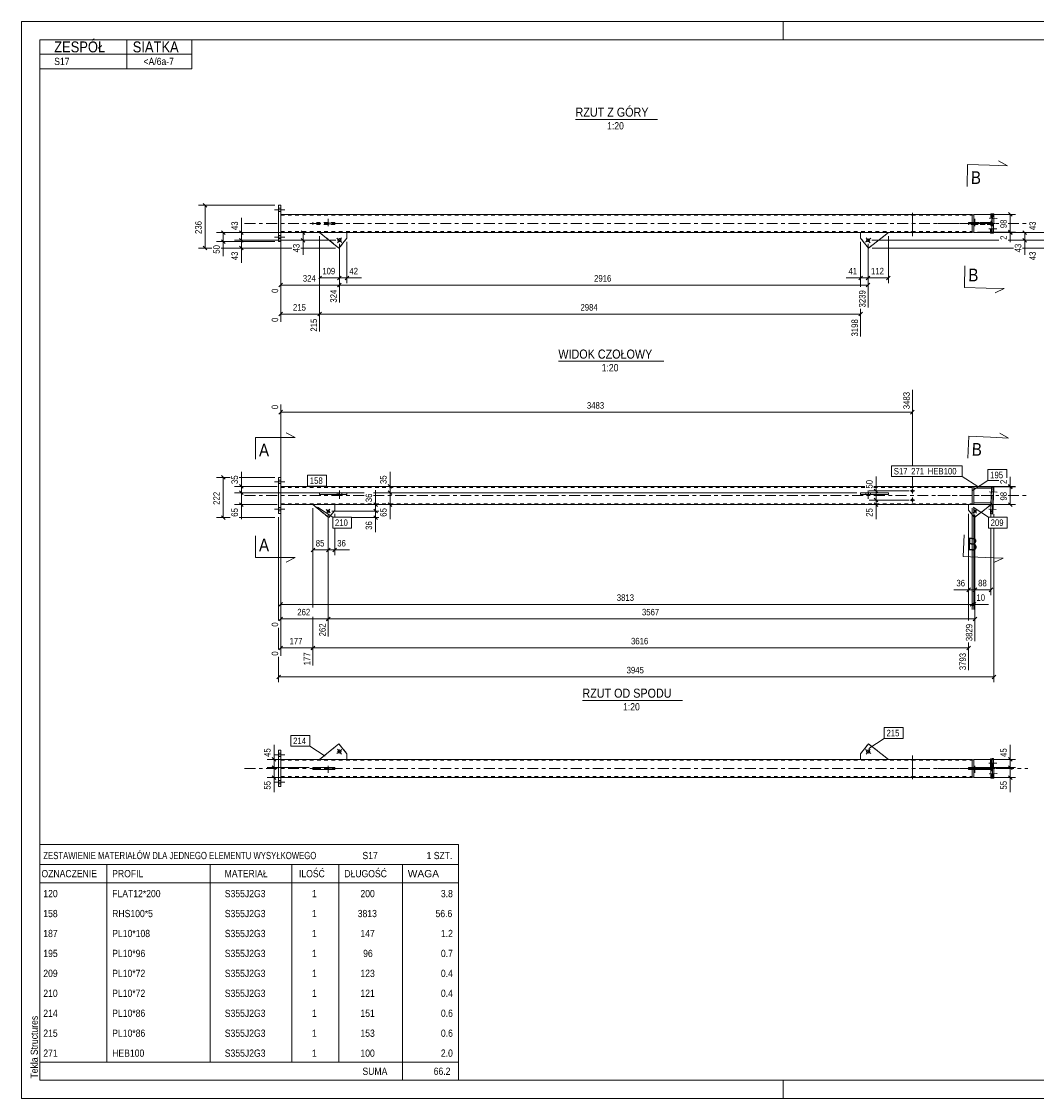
# Model space of a CAD drawing. Header units: millimetres. Extents: x 0 to 420, y 0 to 297.
# Tile 1 of 2: x 0 to 280, y 0 to 297. Entities that reach past the tile are written whole.
import ezdxf

# ---------------------------------------------------------------- set-up
doc = ezdxf.new("R2010")
doc.units = ezdxf.units.MM
for name, pattern in [('XKITLINE00', [0]), ('XKITLINE01', [4, 1, -1, 1, -1]), ('XKITLINE02', [4, 2, -2]), ('XKITLINE03', [6, 3, -1, 1, -1])]:
    doc.linetypes.add(name, pattern=pattern)
for name, color, linetype, lineweight in [('Arkusz rysunku', 3, 'Continuous', 0), ('Element', 2, 'Continuous', 0), ('Inny typ obiektu', 7, 'Continuous', 0), ('Przekrój', 7, 'Continuous', 0), ('Wymiar', 4, 'Continuous', 0), ('Znak elementu', 2, 'Continuous', 0), ('Śruba', 3, 'Continuous', 0)]:
    doc.layers.add(name, color=color, linetype=linetype, lineweight=lineweight)
doc.styles.add('ARIAL', font='ARIAL.TTF')

msp = doc.modelspace()

# ---------------------------------------------------------------- linework, layer by layer
at = {"layer": 'Arkusz rysunku', "linetype": 'XKITLINE00', "lineweight": 0}
for p, q in [((420, 297), (0, 297)), ((0, 297), (0, 0)), ((0, 292), (0, 297)), ((5, 297), (0, 297)), ((210, 292), (210, 297)), ((415, 292), (5, 292)), ((5, 292), (5, 5)), ((0, 0), (0, 5)), ((5, 5), (415, 5)), ((210, 0), (210, 5)), ((0, 0), (420, 0))]:
    msp.add_line(p, q, dxfattribs=at)
at = {"layer": 'Element', "linetype": 'XKITLINE00', "lineweight": 0}
for p, q in [((70.88, 246.32), (70.88, 246.32)), ((70.88, 246.32), (71.48, 246.32)), ((70.88, 236.32), (70.88, 246.32)), ((71.48, 246.32), (71.48, 246.32)), ((71.48, 236.32), (71.48, 246.32)), ((71.48, 243.82), (262.12, 243.81)), ((262.12, 243.81), (262.12, 243.76)), ((262.12, 243.76), (262.12, 243.71)), ((262.12, 243.71), (262.12, 243.71)), ((262.12, 243.71), (262.62, 243.71)), ((262.12, 243.71), (262.12, 243.5)), ((262.62, 238.81), (262.62, 243.81)), ((267.63, 243.81), (262.62, 243.81)), ((267.29, 244.01), (267.29, 243.81)), ((267.29, 244.01), (267.63, 244.01)), ((267.5, 238.81), (267.63, 243.81)), ((267.63, 244.01), (267.62, 243.81)), ((268.13, 243.99), (267.63, 244.01)), ((267.99, 238.6), (268.13, 243.99)), ((262.12, 243.5), (262.12, 239.12)), ((71.48, 238.82), (262.12, 238.81)), ((82.2, 238.81), (87.53, 234.52)), ((89.72, 237.25), (89.72, 238.81)), ((231.36, 237.27), (231.36, 238.81)), ((233.52, 234.51), (239.02, 238.81)), ((262.12, 238.91), (262.12, 239.12)), ((262.12, 238.91), (262.12, 238.91)), ((262.12, 238.91), (262.62, 238.91)), ((262.12, 238.86), (262.12, 238.91)), ((262.12, 238.81), (262.12, 238.86)), ((262.62, 238.81), (267.5, 238.81)), ((267.15, 238.61), (267.16, 238.81)), ((267.65, 238.6), (267.15, 238.61)), ((267.15, 238.61), (267.49, 238.61)), ((267.49, 238.81), (267.49, 238.61)), ((267.49, 238.61), (267.99, 238.6)), ((267.65, 238.6), (267.65, 238.61)), ((267.65, 238.6), (267.99, 238.6)), ((70.88, 236.32), (70.88, 236.32)), ((71.48, 236.32), (70.88, 236.32)), ((71.48, 236.32), (71.48, 236.32)), ((87.53, 234.52), (89.72, 237.25)), ((89.72, 237.25), (89.72, 237.25)), ((231.36, 237.27), (231.36, 237.27)), ((231.36, 237.27), (233.52, 234.51)), ((87.53, 234.52), (87.53, 234.52)), ((233.52, 234.51), (233.52, 234.51)), ((70.88, 161.28), (70.88, 171.28)), ((70.88, 171.28), (71.48, 171.28)), ((71.48, 171.28), (71.48, 171.28)), ((71.48, 171.28), (71.48, 161.28)), ((71.48, 168.78), (232.5, 168.77)), ((82.2, 166.54), (82.2, 167.04)), ((82.2, 167.04), (87.53, 167.04)), ((87.53, 166.54), (82.2, 166.54)), ((87.53, 166.54), (87.53, 167.04)), ((87.53, 167.04), (89.72, 167.04)), ((89.72, 166.54), (87.53, 166.54)), ((89.72, 167.04), (89.72, 167.04)), ((89.72, 167.04), (89.72, 166.54)), ((89.72, 166.54), (89.72, 166.54)), ((231.36, 167.03), (231.36, 167.03)), ((231.36, 166.53), (231.36, 167.03)), ((231.36, 167.03), (233.52, 167.03)), ((231.36, 166.53), (231.36, 166.53)), ((233.52, 166.53), (231.36, 166.53)), ((233.52, 166.53), (233.52, 167.03)), ((233.52, 167.03), (239.02, 167.03)), ((239.02, 166.53), (233.52, 166.53)), ((235.02, 168.77), (262.12, 168.77)), ((239.02, 166.53), (239.02, 167.03)), ((262.12, 168.77), (262.12, 168.72)), ((262.12, 168.72), (262.12, 168.67)), ((262.12, 168.67), (262.12, 168.46)), ((262.12, 168.67), (262.62, 168.67)), ((262.12, 168.46), (262.12, 164.08)), ((262.62, 168.27), (262.62, 168.77)), ((267.63, 168.77), (262.62, 168.77)), ((267.47, 168.27), (262.62, 168.27)), ((262.62, 168.27), (262.62, 164.27)), ((267.15, 161.27), (267.49, 168.62)), ((267.5, 168.77), (267.49, 168.62)), ((268.13, 168.59), (267.49, 168.62)), ((267.63, 168.77), (267.62, 168.62)), ((267.65, 161.25), (267.99, 168.6)), ((267.79, 161.25), (268.13, 168.59)), ((71.48, 163.78), (262.12, 163.77)), ((80.33, 163.78), (84.72, 160.18)), ((86.37, 162.19), (86.37, 163.77)), ((261.12, 163.77), (261.12, 162.22)), ((262.12, 163.87), (262.12, 164.08)), ((262.12, 163.87), (262.62, 163.87)), ((262.12, 163.82), (262.12, 163.87)), ((262.12, 163.77), (262.12, 163.82)), ((262.62, 163.77), (262.12, 163.77)), ((262.62, 163.77), (262.62, 164.27)), ((267.29, 164.27), (262.62, 164.27)), ((267.27, 163.77), (262.62, 163.77)), ((262.73, 160.18), (267.27, 163.75)), ((71.48, 161.28), (70.88, 161.28)), ((71.48, 161.28), (71.48, 161.28)), ((84.72, 160.18), (86.37, 162.19)), ((86.37, 162.19), (86.37, 162.19)), ((261.12, 162.22), (261.12, 162.22)), ((261.12, 162.22), (262.73, 160.18)), ((267.15, 161.27), (267.79, 161.25)), ((84.72, 160.18), (84.72, 160.18)), ((262.73, 160.18), (262.73, 160.18)), ((71.48, 96.01), (70.88, 96.01)), ((70.88, 96.01), (70.88, 86.01)), ((71.48, 86.01), (71.48, 96.01)), ((87.53, 97.8), (82.2, 93.51)), ((89.72, 95.08), (87.53, 97.8)), ((87.53, 97.8), (87.53, 97.8)), ((89.72, 93.51), (89.72, 95.08)), ((89.72, 95.08), (89.72, 95.08)), ((233.52, 97.81), (231.36, 95.05)), ((231.36, 95.05), (231.36, 93.51)), ((231.36, 95.05), (231.36, 95.05)), ((239.02, 93.51), (233.52, 97.81)), ((233.52, 97.81), (233.52, 97.81)), ((71.48, 93.51), (262.12, 93.51)), ((262.12, 93.51), (262.12, 93.47)), ((262.12, 93.47), (262.12, 93.41)), ((262.12, 93.41), (262.62, 93.41)), ((262.12, 93.41), (262.12, 93.21)), ((262.12, 93.21), (262.12, 91.26)), ((262.62, 93.51), (262.62, 91.26)), ((262.62, 93.51), (267.16, 93.51)), ((267.65, 93.73), (267.15, 93.71)), ((267.15, 93.71), (267.29, 88.31)), ((267.79, 88.33), (267.65, 93.73)), ((267.65, 93.73), (267.99, 93.73)), ((268.13, 88.33), (267.99, 93.73)), ((80.33, 90.76), (80.33, 91.26)), ((84.72, 91.26), (80.33, 91.26)), ((84.72, 90.76), (80.33, 90.76)), ((84.72, 90.76), (84.72, 91.26)), ((84.72, 91.26), (86.37, 91.26)), ((86.37, 90.76), (84.72, 90.76)), ((86.37, 91.26), (86.37, 91.26)), ((86.37, 91.26), (86.37, 90.76)), ((86.37, 90.76), (86.37, 90.76)), ((261.12, 90.76), (261.12, 91.26)), ((261.12, 91.26), (262.73, 91.26)), ((262.73, 90.76), (261.12, 90.76)), ((261.12, 90.76), (261.12, 90.76)), ((262.12, 88.82), (262.12, 90.76)), ((262.62, 90.76), (262.62, 88.51)), ((262.73, 90.76), (262.73, 91.26)), ((262.73, 91.26), (267.22, 91.26)), ((267.23, 90.76), (262.73, 90.76)), ((71.48, 88.51), (262.12, 88.51)), ((262.12, 88.61), (262.12, 88.82)), ((262.12, 88.61), (262.62, 88.61)), ((262.12, 88.61), (262.12, 88.56)), ((262.12, 88.56), (262.12, 88.51)), ((267.29, 88.51), (262.62, 88.51)), ((267.29, 88.31), (267.79, 88.33)), ((267.29, 88.31), (267.63, 88.31)), ((268.13, 88.33), (267.63, 88.31)), ((267.63, 88.31), (267.63, 88.32)), ((267.79, 88.33), (268.13, 88.33)), ((70.88, 86.01), (71.48, 86.01))]:
    msp.add_line(p, q, dxfattribs=at)
at = {"layer": 'Element', "linetype": 'XKITLINE01', "lineweight": 0}
for p, q in [((70.88, 236.32), (70.88, 246.32)), ((71.48, 246.32), (71.48, 236.32)), ((71.48, 243.82), (71.48, 243.82)), ((71.48, 243.82), (71.48, 243.77)), ((71.48, 243.77), (71.48, 243.82)), ((71.48, 243.77), (71.48, 243.63)), ((71.48, 243.63), (71.48, 243.77)), ((71.48, 243.63), (71.48, 239.17)), ((71.48, 243.63), (71.48, 239.2)), ((71.48, 243.57), (71.48, 243.57)), ((71.48, 243.57), (262.12, 243.56)), ((71.48, 243.54), (71.48, 243.57)), ((71.48, 243.57), (71.48, 243.54)), ((262.12, 243.76), (262.12, 243.81)), ((262.12, 243.63), (262.12, 243.76)), ((262.12, 238.91), (262.12, 243.71)), ((262.12, 243.71), (262.12, 243.63)), ((262.12, 243.63), (262.12, 239.19)), ((262.12, 243.63), (262.12, 243.5)), ((262.12, 243.53), (262.12, 243.56)), ((262.12, 243.56), (262.12, 243.53)), ((262.62, 243.71), (262.62, 238.91)), ((262.62, 238.91), (262.62, 243.71)), ((267.29, 243.81), (267.16, 238.81)), ((267.4, 243.81), (267.27, 238.81)), ((267.29, 244.01), (267.79, 243.99)), ((267.43, 243.81), (267.38, 242.06)), ((267.62, 243.81), (267.49, 238.81)), ((267.56, 242.06), (267.61, 243.81)), ((267.65, 238.61), (267.79, 243.99)), ((267.79, 243.99), (268.13, 243.99)), ((71.48, 243.54), (71.48, 239.17)), ((71.48, 243.54), (71.48, 243.46)), ((71.48, 239.09), (71.48, 243.46)), ((86.37, 241.56), (80.33, 241.56)), ((80.33, 241.56), (80.33, 241.06)), ((86.37, 241.06), (80.33, 241.06)), ((84.72, 241.56), (84.72, 241.06)), ((86.37, 241.56), (86.37, 241.06)), ((86.37, 241.06), (86.37, 241.56)), ((261.12, 241.56), (267.28, 241.56)), ((262.73, 241.56), (261.12, 241.56)), ((261.12, 241.56), (261.12, 241.56)), ((261.12, 241.56), (261.12, 241.06)), ((267.28, 241.06), (261.12, 241.06)), ((262.73, 241.06), (261.12, 241.06)), ((262.12, 243.53), (262.12, 239.17)), ((262.12, 243.53), (262.12, 243.45)), ((262.12, 243.5), (262.12, 239.12)), ((262.12, 239.09), (262.12, 243.45)), ((267.52, 241.46), (262.62, 241.46)), ((267.51, 241.16), (262.62, 241.16)), ((267.28, 241.56), (262.73, 241.56)), ((262.73, 241.56), (262.73, 241.06)), ((262.73, 241.06), (267.28, 241.06)), ((267.28, 241.56), (267.28, 241.06)), ((267.35, 240.79), (267.34, 240.56)), ((267.36, 240.98), (267.35, 240.79)), ((267.37, 241.11), (267.36, 240.98)), ((267.38, 241.16), (267.37, 241.11)), ((267.38, 242.06), (267.38, 241.83)), ((267.38, 241.83), (267.38, 241.63)), ((267.38, 241.63), (267.38, 241.5)), ((267.38, 241.5), (267.39, 241.46)), ((267.52, 241.11), (267.51, 241.16)), ((267.52, 241.46), (267.53, 241.5)), ((267.53, 240.98), (267.52, 241.11)), ((267.52, 240.56), (267.53, 240.79)), ((267.53, 241.5), (267.54, 241.63)), ((267.53, 240.79), (267.53, 240.98)), ((267.54, 241.63), (267.55, 241.83)), ((267.55, 241.83), (267.56, 242.06)), ((71.48, 239), (71.48, 239.2)), ((71.48, 239.09), (71.48, 239.17)), ((71.48, 239.17), (71.48, 238.86)), ((71.48, 239.07), (71.48, 239.09)), ((71.48, 239.07), (71.48, 239.09)), ((71.48, 239.07), (71.48, 239.07)), ((71.48, 239.07), (262.12, 239.06)), ((71.48, 238.86), (71.48, 239)), ((71.48, 238.86), (71.48, 238.82)), ((71.48, 238.82), (71.48, 238.86)), ((71.48, 238.82), (71.48, 238.82)), ((82.2, 238.81), (89.72, 238.81)), ((87.53, 234.52), (82.2, 238.81)), ((89.72, 238.81), (89.72, 237.25)), ((231.36, 238.81), (239.02, 238.81)), ((231.36, 237.27), (231.36, 238.81)), ((239.02, 238.81), (233.52, 234.51)), ((262.12, 238.99), (262.12, 239.19)), ((262.12, 239.09), (262.12, 239.17)), ((262.12, 239.12), (262.12, 238.91)), ((262.12, 239.06), (262.12, 239.09)), ((262.12, 239.06), (262.12, 239.09)), ((262.12, 238.86), (262.12, 238.99)), ((262.12, 238.81), (262.12, 238.86)), ((267.29, 238.81), (267.34, 240.56)), ((267.48, 238.81), (267.52, 240.56)), ((89.72, 237.25), (87.53, 234.52)), ((233.52, 234.51), (231.36, 237.27)), ((70.88, 161.28), (70.88, 171.28)), ((71.48, 161.28), (71.48, 171.28)), ((71.48, 168.78), (71.48, 168.78)), ((71.48, 168.73), (71.48, 168.78)), ((71.48, 168.78), (71.48, 168.73)), ((71.48, 168.59), (71.48, 168.73)), ((71.48, 168.73), (71.48, 168.59)), ((71.48, 168.59), (71.48, 164.16)), ((71.48, 163.96), (71.48, 168.59)), ((71.48, 164.14), (71.48, 168.53)), ((71.48, 168.53), (71.48, 168.53)), ((71.48, 168.53), (232.5, 168.52)), ((71.48, 168.53), (71.48, 168.5)), ((71.48, 168.5), (71.48, 168.42)), ((71.48, 164.03), (71.48, 168.42)), ((82.2, 167.04), (89.72, 167.04)), ((82.2, 166.54), (89.72, 166.54)), ((89.72, 166.54), (89.72, 167.04)), ((231.36, 166.53), (231.36, 167.03)), ((231.36, 167.03), (239.02, 167.03)), ((239.02, 166.53), (231.36, 166.53)), ((235.02, 168.52), (262.12, 168.52)), ((262.12, 168.72), (262.12, 168.77)), ((262.12, 168.59), (262.12, 168.72)), ((262.12, 163.87), (262.12, 168.67)), ((262.12, 168.67), (262.12, 168.59)), ((262.12, 168.59), (262.12, 168.46)), ((262.12, 168.59), (262.12, 164.15)), ((262.12, 168.52), (262.12, 164.13)), ((262.12, 168.52), (262.12, 168.49)), ((262.12, 168.49), (262.12, 168.41)), ((262.12, 168.46), (262.12, 164.08)), ((262.12, 164.02), (262.12, 168.41)), ((262.62, 168.67), (262.62, 168.27)), ((262.62, 163.87), (262.62, 168.67)), ((262.62, 168.67), (262.62, 168.67)), ((262.62, 168.67), (262.62, 168.67)), ((262.62, 164.27), (262.62, 168.27)), ((267.29, 161.27), (267.63, 168.62)), ((267.38, 164.87), (267.51, 167.67)), ((267.39, 164.87), (267.52, 167.67)), ((267.48, 168.27), (267.47, 168.27)), ((267.47, 168.27), (267.52, 168.27)), ((267.49, 168.62), (267.48, 168.27)), ((267.52, 168.27), (267.48, 168.27)), ((267.52, 167.9), (267.51, 167.67)), ((267.61, 168.27), (267.52, 168.27)), ((267.52, 168.27), (267.53, 168.22)), ((267.53, 168.09), (267.52, 167.9)), ((267.52, 167.67), (267.53, 167.9)), ((267.53, 168.22), (267.53, 168.09)), ((267.53, 167.9), (267.54, 168.09)), ((267.54, 168.09), (267.55, 168.22)), ((267.55, 168.22), (267.56, 168.27)), ((267.62, 168.62), (267.61, 168.27)), ((71.48, 163.96), (71.48, 164.16)), ((71.48, 164.05), (71.48, 164.14)), ((71.48, 164.03), (71.48, 164.05)), ((71.48, 164.03), (71.48, 164.03)), ((71.48, 164.03), (262.12, 164.02)), ((71.48, 163.96), (71.48, 163.82)), ((71.48, 163.82), (71.48, 163.96)), ((71.48, 163.82), (71.48, 163.78)), ((71.48, 163.78), (71.48, 163.82)), ((71.48, 163.78), (71.48, 163.78)), ((80.33, 163.78), (86.37, 163.77)), ((84.72, 160.18), (80.33, 163.78)), ((86.37, 163.77), (86.37, 162.19)), ((261.12, 163.77), (267.28, 163.77)), ((261.12, 163.77), (262.12, 163.77)), ((261.12, 163.77), (261.12, 163.77)), ((262.12, 163.95), (262.12, 164.15)), ((262.12, 164.05), (262.12, 164.13)), ((262.12, 164.08), (262.12, 163.87)), ((262.12, 164.02), (262.12, 164.05)), ((262.12, 163.82), (262.12, 163.95)), ((262.12, 163.77), (262.12, 163.82)), ((262.62, 164.31), (262.62, 164.64)), ((262.62, 164.27), (262.62, 164.31)), ((262.62, 163.87), (262.62, 164.27)), ((262.62, 163.87), (262.62, 163.87)), ((262.62, 163.87), (262.62, 163.87)), ((267.28, 163.77), (262.62, 163.77)), ((267.28, 163.77), (262.73, 160.18)), ((267.27, 163.77), (267.29, 164.27)), ((267.27, 163.77), (267.27, 163.77)), ((267.27, 163.77), (267.4, 163.77)), ((267.4, 163.77), (267.27, 163.77)), ((267.27, 163.75), (267.28, 163.77)), ((267.28, 163.77), (267.28, 163.77)), ((267.29, 164.27), (267.29, 164.27)), ((267.29, 164.27), (267.29, 164.27)), ((267.29, 164.27), (267.34, 164.27)), ((267.34, 164.27), (267.29, 164.27)), ((267.29, 164.27), (267.43, 164.27)), ((267.35, 164.31), (267.34, 164.27)), ((267.36, 164.44), (267.35, 164.31)), ((267.37, 164.64), (267.36, 164.44)), ((267.38, 164.87), (267.37, 164.64)), ((267.38, 164.64), (267.39, 164.87)), ((267.38, 164.44), (267.38, 164.64)), ((267.38, 164.31), (267.38, 164.44)), ((267.38, 164.27), (267.38, 164.31)), ((267.43, 164.27), (267.4, 163.77)), ((86.37, 162.19), (84.72, 160.18)), ((262.73, 160.18), (261.12, 162.22)), ((267.79, 161.25), (267.65, 161.25)), ((70.88, 86.01), (70.88, 96.01)), ((71.48, 86.01), (71.48, 96.01)), ((82.2, 93.51), (87.53, 97.8)), ((87.53, 97.8), (89.72, 95.08)), ((89.72, 95.08), (89.72, 93.51)), ((231.36, 95.05), (233.52, 97.81)), ((231.36, 93.51), (231.36, 95.05)), ((233.52, 97.81), (239.02, 93.51)), ((71.48, 93.51), (71.48, 93.51)), ((71.48, 93.46), (71.48, 93.51)), ((71.48, 93.51), (71.48, 93.46)), ((71.48, 93.32), (71.48, 93.46)), ((71.48, 93.46), (71.48, 93.32)), ((71.48, 93.32), (71.48, 88.89)), ((71.48, 93.32), (71.48, 88.87)), ((71.48, 93.26), (71.48, 93.26)), ((71.48, 93.26), (262.12, 93.26)), ((71.48, 93.23), (71.48, 93.26)), ((71.48, 93.26), (71.48, 93.23)), ((71.48, 93.23), (71.48, 88.87)), ((71.48, 93.23), (71.48, 93.15)), ((71.48, 88.79), (71.48, 93.15)), ((82.2, 93.51), (89.72, 93.51)), ((231.36, 93.51), (239.02, 93.51)), ((262.12, 93.47), (262.12, 93.51)), ((262.12, 93.33), (262.12, 93.47)), ((262.12, 88.61), (262.12, 93.41)), ((262.12, 93.41), (262.12, 93.33)), ((262.12, 93.33), (262.12, 93.21)), ((262.12, 93.33), (262.12, 88.9)), ((262.12, 93.24), (262.12, 93.26)), ((262.12, 93.26), (262.12, 93.24)), ((262.12, 93.24), (262.12, 88.87)), ((262.12, 93.24), (262.12, 93.15)), ((262.12, 93.21), (262.12, 88.82)), ((262.12, 88.79), (262.12, 93.15)), ((267.5, 93.51), (262.62, 93.51)), ((262.62, 88.61), (262.62, 93.41)), ((262.62, 93.41), (262.62, 93.41)), ((262.62, 93.41), (262.62, 93.41)), ((262.62, 88.61), (262.62, 93.41)), ((267.15, 93.71), (267.49, 93.71)), ((267.4, 88.51), (267.27, 93.51)), ((267.34, 91.76), (267.29, 93.51)), ((267.52, 91.76), (267.48, 93.51)), ((267.49, 93.71), (267.99, 93.73)), ((267.63, 88.32), (267.49, 93.71)), ((267.63, 88.51), (267.5, 93.51)), ((86.37, 91.26), (84.72, 91.26)), ((86.37, 90.76), (84.72, 90.76)), ((86.37, 90.76), (86.37, 91.26)), ((267.28, 91.26), (261.12, 91.26)), ((261.12, 91.26), (261.12, 91.26)), ((267.28, 90.76), (261.12, 90.76)), ((262.12, 90.76), (262.12, 91.26)), ((262.62, 90.76), (262.62, 91.26)), ((267.51, 91.16), (262.62, 91.16)), ((267.52, 90.86), (262.62, 90.86)), ((267.28, 90.76), (267.28, 91.26)), ((267.35, 91.53), (267.34, 91.76)), ((267.36, 91.34), (267.35, 91.53)), ((267.37, 91.21), (267.36, 91.34)), ((267.38, 91.16), (267.37, 91.21)), ((267.38, 90.82), (267.39, 90.86)), ((267.38, 90.69), (267.38, 90.82)), ((267.38, 90.49), (267.38, 90.69)), ((267.38, 90.26), (267.38, 90.49)), ((267.43, 88.51), (267.38, 90.26)), ((267.52, 91.21), (267.51, 91.16)), ((267.52, 91.76), (267.53, 91.53)), ((267.53, 91.34), (267.52, 91.21)), ((267.52, 90.86), (267.53, 90.82)), ((267.53, 91.53), (267.53, 91.34)), ((267.53, 90.82), (267.54, 90.69)), ((267.54, 90.69), (267.55, 90.49)), ((267.55, 90.49), (267.56, 90.26)), ((267.61, 88.51), (267.56, 90.26)), ((71.48, 88.69), (71.48, 88.89)), ((71.48, 88.79), (71.48, 88.87)), ((71.48, 88.87), (71.48, 88.56)), ((71.48, 88.76), (71.48, 88.79)), ((71.48, 88.76), (71.48, 88.79)), ((71.48, 88.76), (71.48, 88.76)), ((71.48, 88.76), (262.12, 88.76)), ((71.48, 88.56), (71.48, 88.69)), ((71.48, 88.51), (71.48, 88.56)), ((71.48, 88.56), (71.48, 88.51)), ((71.48, 88.51), (71.48, 88.51)), ((262.12, 88.7), (262.12, 88.9)), ((262.12, 88.79), (262.12, 88.87)), ((262.12, 88.61), (262.12, 88.82)), ((262.12, 88.76), (262.12, 88.79)), ((262.12, 88.76), (262.12, 88.79)), ((262.12, 88.56), (262.12, 88.7)), ((262.12, 88.51), (262.12, 88.56)), ((262.62, 88.61), (262.62, 88.61)), ((262.62, 88.61), (262.62, 88.61)), ((262.62, 88.51), (267.63, 88.51))]:
    msp.add_line(p, q, dxfattribs=at)
at = {"layer": 'Element', "linetype": 'XKITLINE03', "lineweight": 0}
for p, q in [((61.48, 241.32), (269.5, 241.31)), ((252.62, 241.31), (269.5, 241.31)), ((272.02, 241.31), (277.45, 241.31)), ((272.02, 241.31), (272.12, 241.31)), ((61.48, 166.28), (94.5, 166.27)), ((97.02, 166.27), (269.5, 166.27)), ((252.62, 166.27), (269.5, 166.27)), ((272.02, 166.27), (277.45, 166.27)), ((272.02, 166.27), (272.12, 166.27)), ((61.48, 91.01), (272.12, 91.01)), ((252.62, 91.01), (277.45, 91.01))]:
    msp.add_line(p, q, dxfattribs=at)
at = {"layer": 'Inny typ obiektu', "linetype": 'XKITLINE00', "lineweight": 0}
for p, q in [((5, 292), (47, 292)), ((5, 292), (5, 288)), ((29, 288), (29, 292)), ((47, 288), (47, 292)), ((5, 288), (47, 288)), ((5, 288), (5, 284)), ((29, 288), (29, 284)), ((47, 288), (47, 284)), ((5, 284), (47, 284)), ((152.76, 270), (175.36, 270)), ((148.02, 203.29), (177.1, 203.29)), ((154.65, 109.77), (182.25, 109.77)), ((5, 70), (5, 64.5)), ((5, 70), (120.5, 70)), ((120.5, 70), (120.5, 64.5)), ((5, 64.5), (5, 59.5)), ((5, 64.5), (120.5, 64.5)), ((23.5, 64.5), (23.5, 59.5)), ((52, 59.5), (52, 64.5)), ((74.5, 64.5), (74.5, 59.5)), ((87.5, 64.5), (87.5, 59.5)), ((105, 64.5), (105, 59.5)), ((120.5, 64.5), (120.5, 59.5)), ((5, 59.5), (120.5, 59.5)), ((5, 59.5), (5, 54)), ((23.5, 59.5), (23.5, 54)), ((52, 54), (52, 59.5)), ((74.5, 59.5), (74.5, 54)), ((87.5, 59.5), (87.5, 54)), ((105, 59.5), (105, 54)), ((120.5, 59.5), (120.5, 54)), ((5, 54), (5, 48.5)), ((23.5, 54), (23.5, 48.5)), ((52, 48.5), (52, 54)), ((74.5, 54), (74.5, 48.5)), ((87.5, 54), (87.5, 48.5)), ((105, 54), (105, 48.5)), ((120.5, 54), (120.5, 48.5)), ((5, 48.5), (5, 43)), ((23.5, 48.5), (23.5, 43)), ((52, 43), (52, 48.5)), ((74.5, 48.5), (74.5, 43)), ((87.5, 48.5), (87.5, 43)), ((105, 48.5), (105, 43)), ((120.5, 48.5), (120.5, 43)), ((5, 43), (5, 37.5)), ((23.5, 43), (23.5, 37.5)), ((52, 37.5), (52, 43)), ((74.5, 43), (74.5, 37.5)), ((87.5, 43), (87.5, 37.5)), ((105, 43), (105, 37.5)), ((120.5, 43), (120.5, 37.5)), ((5, 37.5), (5, 32)), ((23.5, 37.5), (23.5, 32)), ((52, 32), (52, 37.5)), ((74.5, 37.5), (74.5, 32)), ((87.5, 37.5), (87.5, 32)), ((105, 37.5), (105, 32)), ((120.5, 37.5), (120.5, 32)), ((5, 32), (5, 26.5)), ((23.5, 32), (23.5, 26.5)), ((52, 26.5), (52, 32)), ((74.5, 32), (74.5, 26.5)), ((87.5, 32), (87.5, 26.5)), ((105, 32), (105, 26.5)), ((120.5, 32), (120.5, 26.5)), ((5, 26.5), (5, 21)), ((23.5, 26.5), (23.5, 21)), ((52, 21), (52, 26.5)), ((74.5, 26.5), (74.5, 21)), ((87.5, 26.5), (87.5, 21)), ((105, 26.5), (105, 21)), ((120.5, 26.5), (120.5, 21)), ((5, 21), (5, 15.5)), ((23.5, 21), (23.5, 15.5)), ((52, 15.5), (52, 21)), ((74.5, 21), (74.5, 15.5)), ((87.5, 21), (87.5, 15.5)), ((105, 21), (105, 15.5)), ((120.5, 21), (120.5, 15.5)), ((5, 15.5), (5, 10)), ((23.5, 15.5), (23.5, 10)), ((52, 10), (52, 15.5)), ((74.5, 15.5), (74.5, 10)), ((87.5, 15.5), (87.5, 10)), ((105, 15.5), (105, 10)), ((120.5, 15.5), (120.5, 10)), ((5, 10), (5, 5)), ((5, 10), (120.5, 10)), ((105, 10), (105, 5)), ((120.5, 10), (120.5, 5)), ((5, 5), (120.5, 5))]:
    msp.add_line(p, q, dxfattribs=at)
at = {"layer": 'Przekrój', "linetype": 'XKITLINE00', "lineweight": 0}
for p, q in [((271.87, 257.24), (269.4, 258.55)), ((260.87, 257.53), (260.72, 251.53)), ((260.87, 257.53), (266.87, 257.37)), ((266.87, 257.37), (271.87, 257.24)), ((259.99, 223.67), (260.14, 229.66)), ((259.99, 223.67), (265.98, 223.51)), ((265.98, 223.51), (270.98, 223.38)), ((270.98, 223.38), (268.45, 222.19)), ((64.48, 182.31), (64.48, 176.31)), ((64.48, 182.31), (70.48, 182.31)), ((70.48, 182.31), (75.48, 182.31)), ((75.48, 182.31), (72.98, 183.56)), ((261.19, 182.61), (260.91, 176.62)), ((261.19, 182.61), (267.18, 182.34)), ((267.18, 182.34), (272.17, 182.12)), ((272.17, 182.12), (269.73, 183.48)), ((64.48, 149.15), (64.48, 155.15)), ((259.68, 149.48), (259.95, 155.47)), ((64.48, 149.15), (70.48, 149.15)), ((70.48, 149.15), (75.48, 149.15)), ((75.48, 149.15), (72.98, 147.9)), ((259.68, 149.48), (265.67, 149.2)), ((265.67, 149.2), (270.67, 148.98)), ((270.67, 148.98), (268.12, 147.84))]:
    msp.add_line(p, q, dxfattribs=at)
at = {"layer": 'Wymiar', "linetype": 'XKITLINE00', "lineweight": 0}
for p, q in [((50.11, 246.82), (51.13, 245.81)), ((69.88, 246.32), (48.76, 246.32)), ((50.62, 234.51), (50.62, 246.32)), ((263.12, 243.81), (274.06, 243.81)), ((272.11, 244.32), (273.13, 243.3)), ((272.62, 238.91), (272.62, 243.81)), ((60.62, 238.82), (60.62, 242.84)), ((60.62, 238.82), (60.62, 242.84)), ((261.12, 238.81), (53.76, 238.81)), ((55.11, 239.32), (56.13, 238.3)), ((55.62, 236.32), (55.62, 238.81)), ((70.48, 238.82), (58.76, 238.82)), ((60.11, 239.32), (61.13, 238.31)), ((60.62, 236.67), (60.62, 238.82)), ((71.48, 237.82), (71.48, 214.15)), ((71.48, 237.82), (71.48, 222.15)), ((261.12, 238.81), (75.76, 238.81)), ((77.11, 239.32), (78.13, 238.3)), ((77.62, 236.67), (77.62, 238.81)), ((82.2, 237.81), (82.2, 211.48)), ((82.2, 237.81), (82.2, 211.48)), ((82.2, 237.81), (82.2, 224.87)), ((239.02, 237.81), (239.02, 224.87)), ((263.12, 238.81), (282.06, 238.81)), ((263.12, 238.81), (278.06, 238.81)), ((263.12, 238.81), (274.06, 238.81)), ((263.62, 238.91), (274.06, 238.91)), ((263.62, 238.91), (274.06, 238.91)), ((272.11, 239.42), (273.13, 238.4)), ((272.11, 239.42), (273.13, 238.4)), ((272.11, 239.32), (273.13, 238.3)), ((272.62, 238.81), (272.62, 238.91)), ((272.62, 238.81), (272.62, 236.12)), ((272.62, 238.81), (272.62, 236.12)), ((276.11, 239.32), (277.13, 238.3)), ((276.62, 236.66), (276.62, 238.81)), ((50.11, 235.02), (51.13, 234)), ((69.88, 236.32), (53.76, 236.32)), ((55.11, 236.82), (56.13, 235.81)), ((55.62, 236.32), (55.62, 232.3)), ((55.62, 236.32), (55.62, 232.3)), ((86.65, 236.67), (58.76, 236.67)), ((86.65, 236.67), (58.76, 236.67)), ((60.11, 237.18), (61.13, 236.16)), ((60.11, 237.18), (61.13, 236.16)), ((60.11, 235.03), (61.13, 234.01)), ((60.62, 234.52), (60.62, 236.67)), ((86.65, 236.67), (75.76, 236.67)), ((77.11, 237.18), (78.13, 236.16)), ((77.62, 236.67), (77.62, 232.65)), ((77.62, 236.67), (77.62, 232.65)), ((87.65, 235.67), (87.65, 219.48)), ((87.65, 235.67), (87.65, 219.48)), ((87.65, 235.67), (87.65, 224.87)), ((87.65, 235.67), (87.65, 224.87)), ((89.72, 236.25), (89.72, 224.87)), ((231.36, 236.27), (231.36, 223.85)), ((231.36, 236.27), (231.36, 224.87)), ((233.43, 235.66), (233.43, 218.15)), ((233.43, 235.66), (233.43, 224.87)), ((233.43, 235.66), (233.43, 224.87)), ((234.43, 236.66), (269.5, 236.66)), ((234.43, 236.66), (269.5, 236.66)), ((234.43, 236.66), (269.5, 236.66)), ((272.02, 236.66), (282.06, 236.66)), ((272.02, 236.66), (282.06, 236.66)), ((272.02, 236.66), (278.06, 236.66)), ((276.11, 237.17), (277.13, 236.15)), ((276.62, 236.66), (276.62, 232.64)), ((276.62, 236.66), (276.62, 232.64)), ((52.5, 234.51), (48.76, 234.51)), ((69.88, 234.51), (55.02, 234.51)), ((74.5, 234.52), (58.76, 234.52)), ((60.62, 234.52), (60.62, 230.5)), ((60.62, 234.52), (60.62, 230.5)), ((86.53, 234.52), (77.02, 234.52)), ((234.52, 234.51), (273.5, 234.51)), ((276.02, 234.51), (282.06, 234.51)), ((82.71, 226.82), (81.93, 226.04)), ((82.2, 226.31), (87.65, 226.31)), ((88.16, 226.82), (87.14, 225.8)), ((88.16, 226.82), (87.14, 225.8)), ((87.65, 226.31), (89.72, 226.31)), ((90.23, 226.82), (89.21, 225.8)), ((89.72, 226.31), (93.74, 226.31)), ((89.72, 226.31), (93.74, 226.31)), ((231.36, 226.31), (227.34, 226.31)), ((231.36, 226.31), (227.34, 226.31)), ((231.87, 226.82), (230.86, 225.8)), ((231.36, 226.31), (233.43, 226.31)), ((233.94, 226.82), (232.92, 225.8)), ((233.94, 226.82), (232.92, 225.8)), ((233.43, 226.31), (239.02, 226.31)), ((239.53, 226.82), (238.52, 225.8)), ((71.99, 224.82), (70.97, 223.8)), ((71.48, 224.31), (87.65, 224.31)), ((88.16, 224.82), (87.14, 223.8)), ((88.16, 224.82), (87.19, 223.85)), ((87.65, 224.31), (233.43, 224.31)), ((233.94, 224.82), (232.92, 223.8)), ((71.99, 216.82), (70.97, 215.8)), ((82.71, 216.82), (81.69, 215.8)), ((82.71, 216.82), (81.74, 215.85)), ((231.87, 216.82), (230.86, 215.8)), ((231.36, 217.79), (231.36, 210.15)), ((71.48, 216.31), (82.2, 216.31)), ((82.2, 216.31), (231.36, 216.31)), ((245.63, 174.49), (245.63, 195.43)), ((71.48, 169.78), (71.48, 191.42)), ((71.99, 189.78), (70.97, 188.76)), ((71.48, 189.27), (245.63, 189.27)), ((246.14, 189.78), (245.12, 188.76)), ((60.62, 168.78), (60.62, 172.8)), ((60.62, 168.78), (60.62, 172.8)), ((101.62, 168.78), (101.62, 172.8)), ((101.62, 168.78), (101.62, 172.8)), ((57.5, 171.28), (53.76, 171.28)), ((55.11, 171.78), (56.13, 170.77)), ((55.62, 160.18), (55.62, 171.28)), ((69.88, 171.28), (60.02, 171.28)), ((235.62, 167.53), (235.62, 171.55)), ((235.62, 167.53), (235.62, 171.55)), ((245.63, 168.53), (245.63, 171.49)), ((272.62, 168.78), (272.62, 171.46)), ((272.62, 168.78), (272.62, 171.46)), ((70.48, 168.78), (58.76, 168.78)), ((94.5, 167.03), (58.76, 167.03)), ((94.5, 167.03), (58.76, 167.03)), ((60.11, 169.28), (61.13, 168.27)), ((60.11, 167.54), (61.13, 166.52)), ((60.11, 167.54), (61.13, 166.52)), ((60.62, 167.03), (60.62, 168.78)), ((60.62, 163.78), (60.62, 167.03)), ((72.48, 168.78), (103.06, 168.78)), ((72.48, 168.78), (232.5, 168.78)), ((90.72, 167.04), (94.5, 167.04)), ((90.72, 167.04), (94.5, 167.04)), ((97.02, 167.04), (103.06, 167.04)), ((97.02, 167.04), (103.06, 167.04)), ((230.36, 167.03), (97.02, 167.03)), ((230.36, 167.03), (97.02, 167.03)), ((97.62, 163.77), (97.62, 167.79)), ((97.62, 163.77), (97.62, 167.79)), ((101.11, 169.28), (102.13, 168.27)), ((101.11, 167.54), (102.13, 166.53)), ((101.11, 167.54), (102.13, 166.53)), ((101.62, 167.04), (101.62, 168.78)), ((101.62, 163.77), (101.62, 167.04)), ((244.63, 167.53), (233.76, 167.53)), ((235.02, 168.78), (274.06, 168.78)), ((235.11, 168.04), (236.13, 167.02)), ((235.62, 165.03), (235.62, 167.53)), ((263.62, 168.67), (274.06, 168.67)), ((263.62, 168.67), (274.06, 168.67)), ((272.11, 169.28), (273.13, 168.27)), ((272.11, 169.18), (273.13, 168.16)), ((272.11, 169.18), (273.13, 168.16)), ((272.62, 168.67), (272.62, 168.78)), ((272.62, 163.78), (272.62, 168.67)), ((70.48, 163.78), (58.76, 163.78)), ((60.11, 164.28), (61.13, 163.27)), ((60.62, 163.78), (60.62, 159.76)), ((60.62, 163.78), (60.62, 159.76)), ((72.48, 163.78), (274.06, 163.78)), ((87.37, 163.77), (103.06, 163.77)), ((87.37, 163.77), (99.06, 163.77)), ((97.11, 164.28), (98.13, 163.27)), ((97.62, 161.98), (97.62, 163.77)), ((101.11, 164.28), (102.13, 163.27)), ((101.62, 163.77), (101.62, 159.75)), ((101.62, 163.77), (101.62, 159.75)), ((244.63, 165.03), (233.76, 165.03)), ((244.63, 165.03), (233.76, 165.03)), ((261.12, 163.77), (233.76, 163.77)), ((235.11, 165.54), (236.13, 164.52)), ((235.11, 165.54), (236.13, 164.52)), ((235.11, 164.28), (236.13, 163.26)), ((235.62, 163.77), (235.62, 165.03)), ((235.62, 163.77), (235.62, 159.75)), ((235.62, 163.77), (235.62, 159.75)), ((272.11, 164.28), (273.13, 163.27)), ((55.11, 160.69), (56.13, 159.67)), ((71.48, 162.78), (71.48, 122.11)), ((71.48, 162.78), (71.48, 130.11)), ((71.48, 162.78), (71.48, 134.83)), ((80.33, 162.78), (80.33, 135.39)), ((80.33, 162.78), (80.33, 135.39)), ((80.33, 162.78), (80.33, 149.83)), ((84.58, 160.98), (84.58, 127.44)), ((84.58, 160.98), (84.58, 127.44)), ((84.58, 160.98), (84.58, 149.83)), ((84.58, 160.98), (84.58, 149.83)), ((85.58, 161.98), (98.5, 161.98)), ((85.58, 161.98), (98.5, 161.98)), ((86.37, 161.19), (86.37, 160.29)), ((97.11, 162.49), (98.13, 161.47)), ((97.11, 162.49), (98.13, 161.47)), ((97.11, 160.69), (98.13, 159.67)), ((97.62, 160.18), (97.62, 161.98)), ((261.12, 161.22), (261.12, 131.81)), ((261.12, 161.22), (261.12, 138.83)), ((262.12, 162.77), (262.12, 134.83)), ((262.12, 162.77), (262.12, 134.83)), ((262.62, 162.77), (262.62, 134.83)), ((262.9, 160.97), (262.9, 126.11)), ((262.9, 160.97), (262.9, 138.83)), ((262.9, 160.97), (262.9, 138.83)), ((267.28, 162.77), (267.28, 160.29)), ((268.13, 161.18), (268.13, 160.29)), ((57.5, 160.18), (53.76, 160.18)), ((69.88, 160.18), (60.02, 160.18)), ((70.88, 160.28), (70.88, 131.81)), ((85.72, 160.18), (85.81, 160.18)), ((91.01, 160.18), (98.5, 160.18)), ((97.62, 160.18), (97.62, 156.16)), ((97.62, 160.18), (97.62, 156.16)), ((86.37, 157.29), (86.37, 149.83)), ((267.28, 157.29), (267.28, 138.83)), ((268.13, 157.29), (268.13, 114.83)), ((80.84, 151.78), (79.82, 150.76)), ((85.09, 151.78), (84.07, 150.76)), ((85.09, 151.78), (84.07, 150.76)), ((86.88, 151.78), (85.86, 150.76)), ((80.33, 151.27), (84.58, 151.27)), ((84.58, 151.27), (86.37, 151.27)), ((86.37, 151.27), (90.39, 151.27)), ((86.37, 151.27), (90.39, 151.27)), ((261.12, 140.27), (257.1, 140.27)), ((261.12, 140.27), (257.1, 140.27)), ((261.63, 140.78), (260.61, 139.76)), ((261.12, 140.27), (262.9, 140.27)), ((263.41, 140.78), (262.39, 139.76)), ((263.41, 140.78), (262.39, 139.76)), ((262.9, 140.27), (267.28, 140.27)), ((267.79, 140.78), (266.77, 139.76)), ((71.99, 136.78), (70.97, 135.76)), ((262.63, 136.78), (261.61, 135.76)), ((262.63, 136.78), (261.61, 135.76)), ((263.13, 136.78), (262.11, 135.76)), ((71.48, 136.27), (262.12, 136.27)), ((262.12, 136.27), (262.62, 136.27)), ((262.62, 136.27), (266.64, 136.27)), ((262.62, 136.27), (266.64, 136.27)), ((71.99, 132.78), (70.97, 131.76)), ((71.48, 132.27), (84.58, 132.27)), ((80.33, 132.87), (80.33, 119.44)), ((80.33, 132.87), (80.33, 119.44)), ((85.09, 132.78), (84.07, 131.76)), ((85.09, 132.78), (84.12, 131.81)), ((84.58, 132.27), (262.9, 132.27)), ((263.41, 132.78), (262.39, 131.76)), ((70.88, 129.75), (70.88, 123.81)), ((71.99, 124.78), (70.97, 123.76)), ((80.84, 124.78), (79.82, 123.76)), ((80.84, 124.78), (79.87, 123.81)), ((261.63, 124.78), (260.61, 123.76)), ((261.12, 125.75), (261.12, 118.11)), ((71.48, 124.27), (80.33, 124.27)), ((80.33, 124.27), (261.12, 124.27)), ((70.88, 121.75), (70.88, 114.83)), ((71.39, 116.78), (70.37, 115.76)), ((70.88, 116.27), (268.13, 116.27)), ((268.64, 116.78), (267.62, 115.76)), ((69.62, 93.51), (69.62, 97.53)), ((69.62, 93.51), (69.62, 97.53)), ((272.62, 93.51), (272.62, 97.53)), ((272.62, 93.51), (272.62, 97.53)), ((261.12, 93.51), (67.76, 93.51)), ((69.11, 94.02), (70.13, 93)), ((69.62, 91.26), (69.62, 93.51)), ((263.12, 93.51), (274.06, 93.51)), ((272.11, 94.02), (273.13, 93)), ((272.62, 91.26), (272.62, 93.51)), ((79.33, 91.26), (67.76, 91.26)), ((79.33, 91.26), (67.76, 91.26)), ((69.11, 91.77), (70.13, 90.75)), ((69.11, 91.77), (70.13, 90.75)), ((69.62, 88.51), (69.62, 91.26)), ((262.12, 91.26), (274.06, 91.26)), ((262.12, 91.26), (274.06, 91.26)), ((272.11, 91.77), (273.13, 90.75)), ((272.11, 91.77), (273.13, 90.75)), ((272.62, 88.51), (272.62, 91.26)), ((261.12, 88.51), (67.76, 88.51)), ((69.11, 89.02), (70.13, 88)), ((69.62, 88.51), (69.62, 84.49)), ((69.62, 88.51), (69.62, 84.49)), ((263.12, 88.51), (274.06, 88.51)), ((272.11, 89.02), (273.13, 88)), ((272.62, 88.51), (272.62, 84.49)), ((272.62, 88.51), (272.62, 84.49))]:
    msp.add_line(p, q, dxfattribs=at)
at = {"layer": 'Znak elementu', "linetype": 'XKITLINE00', "lineweight": 0}
for p, q in [((239.9, 174.49), (259.39, 174.49)), ((239.9, 171.49), (239.9, 174.49)), ((259.39, 171.49), (259.39, 174.49)), ((266.48, 173.44), (271.68, 173.44)), ((266.48, 170.44), (266.48, 173.44)), ((271.68, 171.15), (271.68, 173.44)), ((78.88, 171.88), (84.09, 171.87)), ((78.88, 168.88), (78.88, 171.88)), ((84.09, 168.87), (84.09, 171.87)), ((239.9, 171.49), (259.39, 171.49)), ((263.64, 168.74), (259.39, 171.49)), ((262.23, 167.69), (266.48, 170.44)), ((266.48, 170.44), (269.5, 170.44)), ((78.88, 168.88), (84.09, 168.87)), ((81.56, 163.04), (85.81, 160.29)), ((262.37, 163.04), (266.61, 160.29)), ((85.81, 160.29), (91.01, 160.29)), ((85.81, 157.29), (85.81, 160.29)), ((91.01, 157.29), (91.01, 160.29)), ((266.61, 160.29), (271.81, 160.29)), ((266.61, 157.29), (266.61, 160.29)), ((271.81, 157.29), (271.81, 160.29)), ((85.81, 157.29), (91.01, 157.29)), ((266.61, 157.29), (271.81, 157.29)), ((237.89, 102.27), (243.09, 102.27)), ((237.89, 99.27), (237.89, 102.27)), ((243.09, 99.27), (243.09, 102.27)), ((74.28, 100.13), (79.48, 100.13)), ((74.28, 97.13), (74.28, 100.13)), ((79.48, 97.13), (79.48, 100.13)), ((233.65, 96.53), (237.89, 99.27)), ((237.89, 99.27), (243.09, 99.27)), ((74.28, 97.13), (79.48, 97.13)), ((83.73, 94.39), (79.48, 97.13))]:
    msp.add_line(p, q, dxfattribs=at)
at = {"layer": 'Śruba', "linetype": 'XKITLINE00', "lineweight": 0}
for p, q in [((69.73, 245.07), (72.63, 245.07)), ((69.73, 245.07), (72.63, 245.07)), ((70.88, 245.52), (71.48, 245.52)), ((70.88, 245.52), (71.48, 245.52)), ((70.88, 244.62), (71.48, 244.62)), ((70.88, 244.62), (71.48, 244.62)), ((245.28, 243.81), (245.28, 243.56)), ((245.28, 243.81), (245.28, 243.56)), ((245.63, 244.28), (245.63, 237.78)), ((245.63, 244.28), (245.63, 237.78)), ((245.98, 243.81), (245.98, 243.56)), ((245.98, 243.81), (245.98, 243.56)), ((268.78, 242.72), (266.78, 242.77)), ((268.99, 242.72), (267, 242.77)), ((70.88, 238.02), (71.48, 238.02)), ((70.88, 238.02), (71.48, 238.02)), ((245.28, 239.06), (245.28, 238.81)), ((245.28, 239.06), (245.28, 238.81)), ((245.98, 239.06), (245.98, 238.81)), ((245.98, 239.06), (245.98, 238.81)), ((268.7, 239.82), (266.71, 239.87)), ((268.92, 239.82), (266.92, 239.87)), ((69.73, 237.57), (72.63, 237.57)), ((69.73, 237.57), (72.63, 237.57)), ((70.88, 237.12), (71.48, 237.12)), ((70.88, 237.12), (71.48, 237.12)), ((88.35, 236.1), (86.95, 237.23)), ((87.09, 235.97), (88.22, 237.37)), ((232.72, 236.11), (234.14, 237.22)), ((232.87, 237.37), (233.98, 235.95)), ((69.73, 170.03), (72.63, 170.03)), ((69.73, 170.03), (72.63, 170.03)), ((70.88, 170.48), (71.48, 170.48)), ((70.88, 170.48), (71.48, 170.48)), ((70.88, 169.58), (71.48, 169.58)), ((70.88, 169.58), (71.48, 169.58)), ((87.02, 166.54), (87.02, 167.04)), ((87.65, 165.41), (87.65, 167.66)), ((88.28, 166.54), (88.28, 167.04)), ((232.8, 166.53), (232.8, 167.03)), ((233.43, 165.41), (233.43, 167.66)), ((234.06, 166.53), (234.06, 167.03)), ((246.33, 167.53), (244.93, 167.53)), ((245.63, 168.23), (245.63, 166.83)), ((268.92, 167.2), (266.92, 167.29)), ((268.99, 167.2), (267, 167.29)), ((246.33, 165.03), (244.93, 165.03)), ((245.63, 165.73), (245.63, 164.33)), ((69.73, 162.53), (72.63, 162.53)), ((69.73, 162.53), (72.63, 162.53)), ((70.88, 162.98), (71.48, 162.98)), ((70.88, 162.98), (71.48, 162.98)), ((70.88, 162.08), (71.48, 162.08)), ((70.88, 162.08), (71.48, 162.08)), ((85.12, 161.53), (84.04, 162.42)), ((84.14, 161.44), (85.02, 162.52)), ((262.35, 161.54), (263.45, 162.41)), ((262.47, 162.52), (263.34, 161.42)), ((268.7, 162.46), (266.71, 162.55)), ((268.78, 162.45), (266.78, 162.54)), ((70.88, 95.21), (71.48, 95.21)), ((70.88, 95.21), (71.48, 95.21)), ((88.35, 96.22), (86.95, 95.09)), ((87.09, 96.36), (88.22, 94.95)), ((232.72, 96.22), (234.14, 95.11)), ((232.87, 94.95), (233.98, 96.37)), ((69.73, 94.76), (72.63, 94.76)), ((69.73, 94.76), (72.63, 94.76)), ((70.88, 94.31), (71.48, 94.31)), ((70.88, 94.31), (71.48, 94.31)), ((245.28, 93.26), (245.28, 93.51)), ((245.28, 93.26), (245.28, 93.51)), ((245.63, 88.04), (245.63, 94.54)), ((245.63, 88.04), (245.63, 94.54)), ((245.98, 93.26), (245.98, 93.51)), ((245.98, 93.26), (245.98, 93.51)), ((268.7, 92.5), (266.71, 92.45)), ((268.92, 92.5), (266.92, 92.45)), ((84.09, 90.76), (84.09, 91.26)), ((84.58, 89.76), (84.58, 91.76)), ((85.07, 90.76), (85.07, 91.26)), ((262.41, 90.76), (262.41, 91.26)), ((262.9, 89.76), (262.9, 91.76)), ((263.39, 90.76), (263.39, 91.26)), ((268.78, 89.6), (266.78, 89.55)), ((268.99, 89.6), (267, 89.55)), ((69.73, 87.26), (72.63, 87.26)), ((69.73, 87.26), (72.63, 87.26)), ((70.88, 87.71), (71.48, 87.71)), ((70.88, 87.71), (71.48, 87.71)), ((70.88, 86.81), (71.48, 86.81)), ((70.88, 86.81), (71.48, 86.81)), ((245.28, 88.51), (245.28, 88.76)), ((245.28, 88.51), (245.28, 88.76)), ((245.98, 88.51), (245.98, 88.76)), ((245.98, 88.51), (245.98, 88.76))]:
    msp.add_line(p, q, dxfattribs=at)
at = {"layer": 'Śruba', "linetype": 'XKITLINE02', "lineweight": 0}
for p, q in [((84.09, 241.56), (84.09, 241.06)), ((84.58, 242.56), (84.58, 240.56)), ((85.07, 241.56), (85.07, 241.06)), ((262.41, 241.56), (262.41, 241.06)), ((262.9, 242.56), (262.9, 240.56)), ((263.39, 241.56), (263.39, 241.06))]:
    msp.add_line(p, q, dxfattribs=at)
at = {"layer": 'Śruba', "linetype": 'XKITLINE00', "lineweight": 0}
for centre, radius in [((87.65, 236.67), 0.45), ((233.43, 236.66), 0.45), ((245.63, 167.53), 0.35), ((245.63, 165.03), 0.35), ((84.58, 161.98), 0.35), ((262.9, 161.97), 0.35), ((87.65, 95.66), 0.45), ((233.43, 95.66), 0.45)]:
    msp.add_circle(centre, radius, dxfattribs=at)

# ---------------------------------------------------------------- texts
at = {"layer": 'Arkusz rysunku', "style": 'ARIAL', "width": 0.85}
msp.add_text('Tekla Structures', height=2, rotation=90, dxfattribs=at).set_placement((4.5, 5.5))
at = {"layer": 'Inny typ obiektu', "style": 'ARIAL'}
for s, height, width, p in [('ZESPÓŁ', 3, 0.85, (9, 288.5)), ('SIATKA', 3, 0.85, (30.66, 288.5)), ('S17', 2, 0.85, (9, 285)), ('<A/6a-7', 2, 0.85, (33.63, 285)), ('RZUT Z GÓRY', 2.5, 0.85, (152.76, 270.75)), ('1:20', 2, 0.85, (161.46, 267.25)), ('WIDOK CZOŁOWY', 2.5, 0.85, (148.02, 204.04)), ('1:20', 2, 0.85, (159.96, 200.54)), ('RZUT OD SPODU', 2.5, 0.85, (154.65, 110.52)), ('1:20', 2, 0.85, (165.86, 107.02)), ('ZESTAWIENIE MATERIAŁÓW DLA JEDNEGO ELEMENTU WYSYŁKOWEGO', 2, 0.765, (6, 66)), ('S17', 2, 0.85, (94, 66)), ('1', 2, 0.85, (111.69, 66)), (' SZT.', 2, 0.85, (113, 66)), ('OZNACZENIE', 2, 0.85, (5.5, 61)), ('PROFIL', 2, 0.85, (25, 61)), ('MATERIAŁ', 2, 0.85, (56, 61)), ('ILOŚĆ', 2, 0.85, (76.5, 61)), ('DŁUGOŚĆ', 2, 0.85, (89, 61)), ('WAGA', 2, 1.008832, (106.5, 61)), ('120', 2, 0.85, (6, 55.5)), ('FLAT12*200', 2, 0.85, (25, 55.5)), ('S355J2G3', 2, 0.85, (56.04, 55.5)), ('1', 2, 0.85, (80.09, 55.5)), ('200', 2, 0.85, (93.44, 55.5)), ('3.8', 2, 0.85, (115.63, 55.5)), ('158', 2, 0.85, (6, 50)), ('RHS100*5', 2, 0.85, (25, 50)), ('S355J2G3', 2, 0.85, (56.04, 50)), ('1', 2, 0.85, (80.09, 50)), ('3813', 2, 0.85, (92.7, 50)), ('56.6', 2, 0.85, (114.15, 50)), ('187', 2, 0.85, (6, 44.5)), ('PL10*108', 2, 0.85, (25, 44.5)), ('S355J2G3', 2, 0.85, (56.04, 44.5)), ('1', 2, 0.85, (80.09, 44.5)), ('147', 2, 0.85, (93.44, 44.5)), ('1.2', 2, 0.85, (115.63, 44.5)), ('195', 2, 0.85, (6, 39)), ('PL10*96', 2, 0.85, (25, 39)), ('S355J2G3', 2, 0.85, (56.04, 39)), ('1', 2, 0.85, (80.09, 39)), ('96', 2, 0.85, (94.19, 39)), ('0.7', 2, 0.85, (115.63, 39)), ('PL10*72', 2, 0.85, (25, 33.5)), ('209', 2, 0.85, (6, 33.5)), ('S355J2G3', 2, 0.85, (56.04, 33.5)), ('1', 2, 0.85, (80.09, 33.5)), ('123', 2, 0.85, (93.44, 33.5)), ('0.4', 2, 0.85, (115.63, 33.5)), ('210', 2, 0.85, (6, 28)), ('PL10*72', 2, 0.85, (25, 28)), ('S355J2G3', 2, 0.85, (56.04, 28)), ('1', 2, 0.85, (80.09, 28)), ('121', 2, 0.85, (93.44, 28)), ('0.4', 2, 0.85, (115.63, 28)), ('214', 2, 0.85, (6, 22.5)), ('PL10*86', 2, 0.85, (25, 22.5)), ('S355J2G3', 2, 0.85, (56.04, 22.5)), ('1', 2, 0.85, (80.09, 22.5)), ('151', 2, 0.85, (93.44, 22.5)), ('0.6', 2, 0.85, (115.63, 22.5)), ('215', 2, 0.85, (6, 17)), ('PL10*86', 2, 0.85, (25, 17)), ('S355J2G3', 2, 0.85, (56.04, 17)), ('1', 2, 0.85, (80.09, 17)), ('153', 2, 0.85, (93.44, 17)), ('0.6', 2, 0.85, (115.63, 17)), ('271', 2, 0.85, (6, 11.5)), ('HEB100', 2, 0.85, (25, 11.5)), ('S355J2G3', 2, 0.85, (56.04, 11.5)), ('1', 2, 0.85, (80.09, 11.5)), ('100', 2, 0.85, (93.44, 11.5)), ('2.0', 2, 0.85, (115.63, 11.5)), ('SUMA', 2, 0.85, (94, 6.5)), ('66.2', 2, 0.85, (113.65, 6.5))]:
    msp.add_text(s, height=height, dxfattribs=dict(at, width=width)).set_placement(p)
at = {"layer": 'Przekrój', "style": 'ARIAL', "width": 0.85}
for rotation, p in [(-1.5011, (261.74, 252.25)), (-1.5011, (261.03, 225.39)), (-2.6012, (261.95, 177.32)), (-2.6012, (260.76, 151.18))]:
    msp.add_text('B', height=3.5, rotation=rotation, dxfattribs=at).set_placement(p)
for p in [(65.48, 177.06), (65.48, 150.9)]:
    msp.add_text('A', height=3.5, dxfattribs=at).set_placement(p)
at = {"layer": 'Wymiar', "style": 'ARIAL', "width": 0.85}
for s, p in [('236', (49.66, 238.41)), ('43', (59.66, 239.49)), ('98', (271.66, 240.02)), ('43', (279.66, 239.48)), ('2', (271.66, 236.8)), ('50', (54.66, 232.97)), ('43', (76.66, 233.32)), ('43', (275.66, 233.32)), ('43', (59.66, 231.18)), ('43', (279.66, 231.17)), ('0', (70.76, 222.15)), ('324', (86.93, 219.48)), ('3239', (232.71, 218.15)), ('0', (70.76, 214.15)), ('215', (81.48, 211.48)), ('3198', (230.64, 210.15)), ('3483', (244.91, 190.09)), ('0', (70.76, 190.09)), ('35', (59.66, 169.45)), ('35', (100.66, 169.45)), ('50', (234.66, 168.2)), ('2', (271.66, 169.45)), ('222', (54.66, 163.72)), ('36', (96.66, 164.45)), ('98', (271.66, 164.89)), ('65', (59.66, 160.43)), ('65', (100.66, 160.43)), ('25', (234.66, 160.42)), ('36', (96.66, 156.83)), ('0', (70.76, 130.11)), ('262', (83.86, 127.44)), ('3829', (262.18, 126.11)), ('0', (70.76, 122.11)), ('177', (79.61, 119.44)), ('3793', (260.4, 118.11)), ('45', (68.66, 94.19)), ('45', (271.66, 94.19)), ('55', (68.66, 85.17)), ('55', (271.66, 85.17))]:
    msp.add_text(s, height=1.8, rotation=90.0002, dxfattribs=at).set_placement(p)
for s, p in [('109', (82.92, 227.27)), ('42', (90.4, 227.27)), ('41', (228.02, 227.27)), ('112', (234.22, 227.27)), ('324', (77.56, 225.27)), ('2916', (157.87, 225.27)), ('215', (74.84, 217.27)), ('2984', (154.11, 217.27)), ('3483', (155.89, 190.23)), ('85', (81.12, 152.23)), ('36', (87.05, 152.23)), ('36', (257.77, 141.23)), ('88', (263.76, 141.23)), ('3813', (164.13, 137.23)), ('10', (263.3, 137.23)), ('262', (76.03, 133.23)), ('3567', (171.07, 133.23)), ('177', (73.9, 125.23)), ('3616', (168.05, 125.23)), ('3945', (166.84, 117.23))]:
    msp.add_text(s, height=1.8, dxfattribs=at).set_placement(p)
at = {"layer": 'Znak elementu', "style": 'ARIAL', "width": 0.85}
for s, p in [('S17', (240.5, 172.09)), ('271', (245.31, 172.09)), ('HEB100', (249.85, 172.09)), ('195', (267.08, 171.04)), ('158', (79.48, 169.48)), ('210', (86.41, 157.89)), ('209', (267.21, 157.89)), ('215', (238.49, 99.87)), ('214', (74.88, 97.73))]:
    msp.add_text(s, height=1.8, dxfattribs=at).set_placement(p)

doc.saveas('drawing.dxf')
